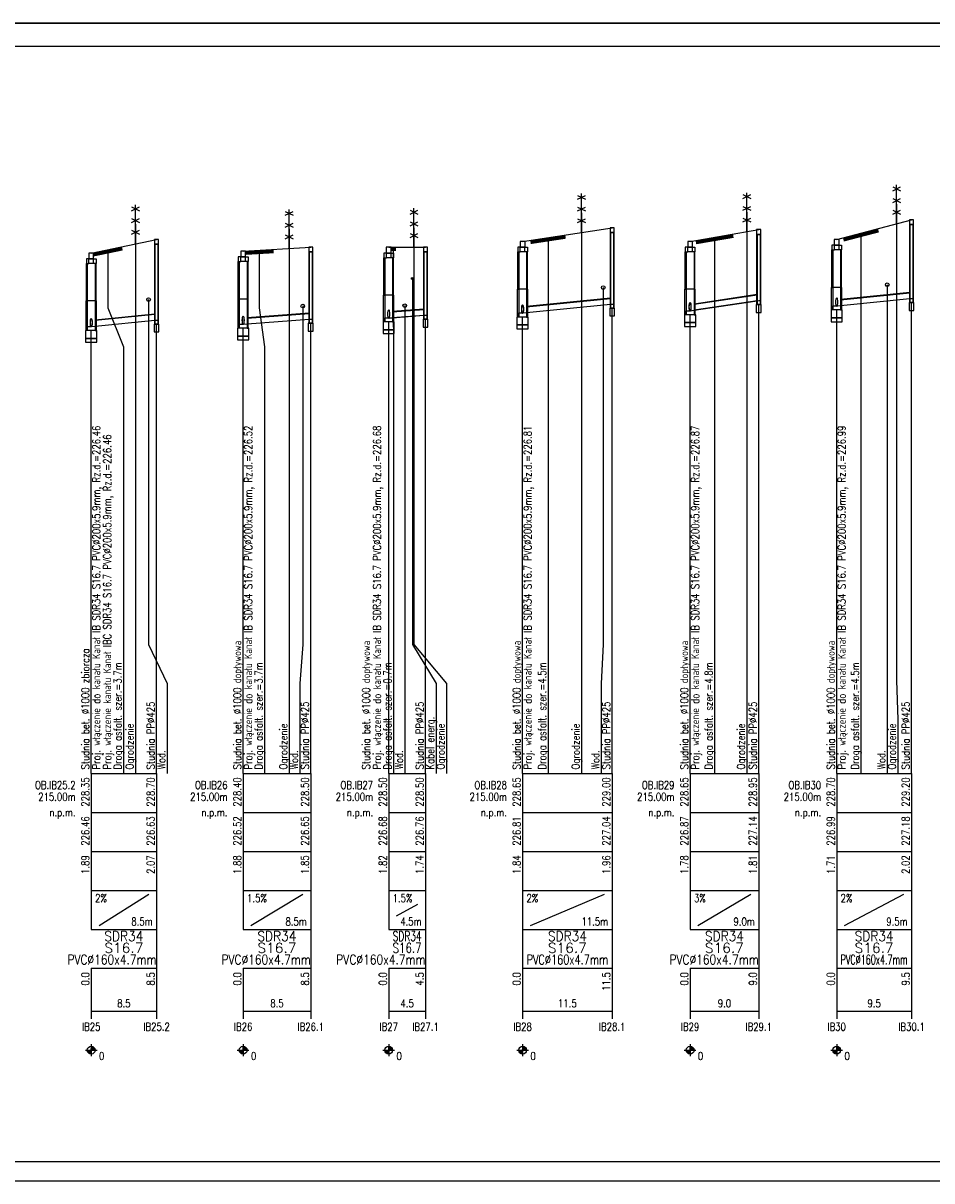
# Model space of a CAD drawing. Header units: metres. Extents: x -25 to 2175, y -3394 to -342.
# Tile 11 of 52: x 599 to 832, y -2877 to -2580. Entities that reach past the tile are written whole.
import ezdxf
from ezdxf.enums import TextEntityAlignment as Align

# ---------------------------------------------------------------- set-up
doc = ezdxf.new("R2010")
doc.units = ezdxf.units.M
doc.header["$LTSCALE"] = 0.2
doc.layers.get('0').update_dxf_attribs({"color": 8, "linetype": 'CONTINUOUS'})
for name, color, linetype in [('Linie_tabeli', 7, 'CONTINUOUS'), ('Pompownia_P8_Liczby', 7, 'CONTINUOUS'), ('Pompownia_P8_Linie_opisowe', 7, 'CONTINUOUS'), ('Pompownia_P8_Linie_tabeli', 7, 'CONTINUOUS'), ('Pompownia_P8_Odcinki', 7, 'CONTINUOUS'), ('Pompownia_P8_Opis_PZ', 7, 'CONTINUOUS'), ('Pompownia_P8_Opis_uzbr_n', 7, 'CONTINUOUS'), ('Pompownia_P8_Opis_wl', 7, 'CONTINUOUS'), ('Pompownia_P8_Teren_istn', 3, 'CONTINUOUS'), ('Pompownia_P8_Uzbr_nadz', 7, 'CONTINUOUS'), ('Pompownia_P8_Uzbr_podz', 7, 'CONTINUOUS'), ('Pompownia_P8_Wezly', 7, 'CONTINUOUS'), ('warstwa_nr_0', 8, 'CONTINUOUS')]:
    doc.layers.add(name, color=color, linetype=linetype)
doc.styles.get("Standard").update_dxf_attribs({"font": 'simplex.shx'})

msp = doc.modelspace()

# ---------------------------------------------------------------- linework, layer by layer
msp.add_line((-24.71, -2579.92), (1275.29, -2579.92))
at = {"layer": 'Linie_tabeli'}
msp.add_lwpolyline([(0.29, -2871.92), (1269.29, -2871.92), (1269.29, -2585.92), (0.29, -2585.92)], close=True, dxfattribs=at)
at = {"layer": 'Pompownia_P8_Liczby'}
for p, q in [((616.57, -2841.9), (616.57, -2844.9)), ((655.54, -2841.9), (655.54, -2844.9)), ((692.88, -2841.9), (692.88, -2844.9)), ((727.22, -2841.9), (727.22, -2844.9)), ((770.19, -2841.9), (770.19, -2844.9)), ((807.79, -2841.9), (807.79, -2844.9)), ((615.07, -2843.4), (618.07, -2843.4)), ((615.57, -2843.47), (617.57, -2843.33)), ((615.58, -2843.54), (617.56, -2843.27)), ((615.59, -2843.61), (617.55, -2843.2)), ((615.61, -2843.68), (617.53, -2843.13)), ((615.63, -2843.75), (617.51, -2843.06)), ((615.66, -2843.81), (617.48, -2843)), ((615.69, -2843.87), (617.45, -2842.94)), ((615.72, -2843.93), (617.42, -2842.87)), ((615.76, -2843.99), (617.38, -2842.82)), ((615.8, -2844.05), (617.34, -2842.76)), ((615.85, -2844.1), (617.29, -2842.71)), ((615.9, -2844.15), (617.24, -2842.66)), ((615.96, -2844.19), (617.19, -2842.62)), ((616.01, -2844.23), (617.13, -2842.58)), ((616.07, -2844.27), (617.07, -2842.54)), ((616.13, -2844.3), (617.01, -2842.51)), ((616.2, -2844.33), (616.95, -2842.48)), ((616.26, -2844.36), (616.88, -2842.45)), ((616.33, -2844.37), (616.81, -2842.43)), ((616.4, -2844.39), (616.74, -2842.42)), ((616.47, -2844.4), (616.68, -2842.41)), ((616.54, -2844.4), (616.61, -2842.41)), ((654.04, -2843.4), (657.04, -2843.4)), ((654.54, -2843.47), (656.54, -2843.33)), ((654.55, -2843.54), (656.53, -2843.27)), ((654.56, -2843.61), (656.52, -2843.2)), ((654.58, -2843.68), (656.5, -2843.13)), ((654.6, -2843.75), (656.48, -2843.06)), ((654.62, -2843.81), (656.45, -2843)), ((654.66, -2843.87), (656.42, -2842.94)), ((654.69, -2843.93), (656.39, -2842.87)), ((654.73, -2843.99), (656.35, -2842.82)), ((654.77, -2844.05), (656.3, -2842.76)), ((654.82, -2844.1), (656.26, -2842.71)), ((654.87, -2844.15), (656.21, -2842.66)), ((654.92, -2844.19), (656.15, -2842.62)), ((654.98, -2844.23), (656.1, -2842.58)), ((655.04, -2844.27), (656.04, -2842.54)), ((655.1, -2844.3), (655.98, -2842.51)), ((655.16, -2844.33), (655.91, -2842.48)), ((655.23, -2844.36), (655.85, -2842.45)), ((655.3, -2844.37), (655.78, -2842.43)), ((655.36, -2844.39), (655.71, -2842.42)), ((655.43, -2844.4), (655.64, -2842.41)), ((655.5, -2844.4), (655.57, -2842.41)), ((691.38, -2843.4), (694.38, -2843.4)), ((691.88, -2843.47), (693.87, -2843.33)), ((691.89, -2843.54), (693.87, -2843.27)), ((691.9, -2843.61), (693.85, -2843.2)), ((691.92, -2843.68), (693.84, -2843.13)), ((691.94, -2843.75), (693.82, -2843.06)), ((691.96, -2843.81), (693.79, -2843)), ((691.99, -2843.87), (693.76, -2842.94)), ((692.03, -2843.93), (693.72, -2842.87)), ((692.07, -2843.99), (693.69, -2842.82)), ((692.11, -2844.05), (693.64, -2842.76)), ((692.16, -2844.1), (693.6, -2842.71)), ((692.21, -2844.15), (693.55, -2842.66)), ((692.26, -2844.19), (693.49, -2842.62)), ((692.32, -2844.23), (693.44, -2842.58)), ((692.38, -2844.27), (693.38, -2842.54)), ((692.44, -2844.3), (693.32, -2842.51)), ((692.5, -2844.33), (693.25, -2842.48)), ((692.57, -2844.36), (693.19, -2842.45)), ((692.63, -2844.37), (693.12, -2842.43)), ((692.7, -2844.39), (693.05, -2842.42)), ((692.77, -2844.4), (692.98, -2842.41)), ((692.84, -2844.4), (692.91, -2842.41)), ((725.72, -2843.4), (728.72, -2843.4)), ((726.23, -2843.54), (728.21, -2843.27)), ((726.23, -2843.47), (728.22, -2843.33)), ((726.25, -2843.61), (728.2, -2843.2)), ((726.26, -2843.68), (728.19, -2843.13)), ((726.28, -2843.75), (728.16, -2843.06)), ((726.31, -2843.81), (728.14, -2843)), ((726.34, -2843.87), (728.11, -2842.94)), ((726.38, -2843.93), (728.07, -2842.87)), ((726.41, -2843.99), (728.03, -2842.82)), ((726.46, -2844.05), (727.99, -2842.76)), ((726.5, -2844.1), (727.94, -2842.71)), ((726.55, -2844.15), (727.89, -2842.66)), ((726.61, -2844.19), (727.84, -2842.62)), ((726.66, -2844.23), (727.78, -2842.58)), ((726.72, -2844.27), (727.72, -2842.54)), ((726.79, -2844.3), (727.66, -2842.51)), ((726.85, -2844.33), (727.6, -2842.48)), ((726.91, -2844.36), (727.53, -2842.45)), ((726.98, -2844.37), (727.47, -2842.43)), ((727.05, -2844.39), (727.4, -2842.42)), ((727.12, -2844.4), (727.33, -2842.41)), ((727.19, -2844.4), (727.26, -2842.41)), ((768.69, -2843.4), (771.69, -2843.4)), ((769.2, -2843.54), (771.19, -2843.27)), ((769.2, -2843.47), (771.19, -2843.33)), ((769.22, -2843.61), (771.17, -2843.2)), ((769.23, -2843.68), (771.16, -2843.13)), ((769.26, -2843.75), (771.13, -2843.06)), ((769.28, -2843.81), (771.11, -2843)), ((769.31, -2843.87), (771.08, -2842.94)), ((769.35, -2843.93), (771.04, -2842.87)), ((769.39, -2843.99), (771, -2842.82)), ((769.43, -2844.05), (770.96, -2842.76)), ((769.48, -2844.1), (770.91, -2842.71)), ((769.53, -2844.15), (770.86, -2842.66)), ((769.58, -2844.19), (770.81, -2842.62)), ((769.64, -2844.23), (770.75, -2842.58)), ((769.69, -2844.27), (770.69, -2842.54)), ((769.76, -2844.3), (770.63, -2842.51)), ((769.82, -2844.33), (770.57, -2842.48)), ((769.89, -2844.36), (770.5, -2842.45)), ((769.95, -2844.37), (770.44, -2842.43)), ((770.02, -2844.39), (770.37, -2842.42)), ((770.09, -2844.4), (770.3, -2842.41)), ((770.16, -2844.4), (770.23, -2842.41)), ((806.29, -2843.4), (809.29, -2843.4)), ((806.79, -2843.54), (808.78, -2843.27)), ((806.79, -2843.47), (808.78, -2843.33)), ((806.81, -2843.61), (808.76, -2843.2)), ((806.82, -2843.68), (808.75, -2843.13)), ((806.85, -2843.75), (808.72, -2843.06)), ((806.87, -2843.81), (808.7, -2843)), ((806.9, -2843.87), (808.67, -2842.94)), ((806.94, -2843.93), (808.63, -2842.87)), ((806.98, -2843.99), (808.59, -2842.82)), ((807.02, -2844.05), (808.55, -2842.76)), ((807.07, -2844.1), (808.5, -2842.71)), ((807.12, -2844.15), (808.45, -2842.66)), ((807.17, -2844.19), (808.4, -2842.62)), ((807.23, -2844.23), (808.34, -2842.58)), ((807.29, -2844.27), (808.29, -2842.54)), ((807.35, -2844.3), (808.22, -2842.51)), ((807.41, -2844.33), (808.16, -2842.48)), ((807.48, -2844.36), (808.09, -2842.45)), ((807.54, -2844.37), (808.03, -2842.43)), ((807.61, -2844.39), (807.96, -2842.42)), ((807.68, -2844.4), (807.89, -2842.41)), ((807.75, -2844.4), (807.82, -2842.41))]:
    msp.add_line(p, q, dxfattribs=at)
for centre in [(616.57, -2843.4), (655.54, -2843.4), (692.88, -2843.4), (727.22, -2843.4), (770.19, -2843.4), (807.79, -2843.4)]:
    msp.add_circle(centre, 1, dxfattribs=at)
at = {"layer": 'Pompownia_P8_Linie_opisowe'}
for p, q in [((784.73, -2628.42), (784.73, -2772.4)), ((742.34, -2628.6), (742.34, -2772.4)), ((627.93, -2631.53), (627.93, -2772.4)), ((667.36, -2632.72), (667.36, -2772.4)), ((814.01, -2633.78), (814.01, -2772.4)), ((733.74, -2634.91), (733.74, -2772.4)), ((776.47, -2634.83), (776.47, -2772.4)), ((820.75, -2647.03), (820.75, -2772.4)), ((697, -2652.4), (697, -2772.4))]:
    msp.add_line(p, q, dxfattribs=at)
for points in [[(823.17, -2626.4), (823.17, -2748.6), (823.45, -2758.6), (823.45, -2772.4)], [(699.34, -2632.4), (699.34, -2739.36), (707.72, -2749.36), (707.72, -2772.4)], [(620.85, -2638.01), (620.85, -2652.96), (624.87, -2662.96), (624.87, -2772.4)], [(659.66, -2638.17), (659.66, -2652.96), (661.04, -2662.96), (661.04, -2772.4)], [(694.02, -2637.4), (694.02, -2652.96), (694.08, -2662.96), (694.08, -2772.4)], [(698.94, -2645.4), (698.94, -2739.36), (705.02, -2749.36), (705.02, -2772.4)], [(747.9, -2647.75), (747.9, -2739.36), (747.39, -2749.36), (747.39, -2772.4)], [(631.29, -2650.83), (631.29, -2739.36), (636.04, -2749.36), (636.04, -2772.4)], [(670.82, -2652.52), (670.82, -2739.36), (670.08, -2749.36), (670.08, -2772.4)]]:
    msp.add_lwpolyline(points, dxfattribs=at)
at = {"layer": 'Pompownia_P8_Linie_tabeli'}
for p, q in [((616.57, -2772.4), (633.34, -2772.4)), ((616.57, -2772.4), (616.57, -2802.4)), ((616.57, -2772.4), (616.57, -2812.4)), ((633.34, -2772.4), (633.34, -2802.4)), ((633.34, -2772.4), (633.34, -2833.4)), ((655.54, -2772.4), (672.88, -2772.4)), ((655.54, -2772.4), (655.54, -2802.4)), ((655.54, -2772.4), (655.54, -2812.4)), ((672.88, -2772.4), (672.88, -2802.4)), ((672.88, -2772.4), (672.88, -2833.4)), ((692.88, -2772.4), (702.32, -2772.4)), ((692.88, -2772.4), (692.88, -2802.4)), ((692.88, -2772.4), (692.88, -2812.4)), ((702.32, -2772.4), (702.32, -2802.4)), ((702.32, -2772.4), (702.32, -2833.4)), ((727.22, -2772.4), (750.19, -2772.4)), ((727.22, -2772.4), (727.22, -2802.4)), ((727.22, -2772.4), (727.22, -2833.4)), ((750.19, -2772.4), (750.19, -2802.4)), ((750.19, -2772.4), (750.19, -2833.4)), ((770.19, -2772.4), (787.79, -2772.4)), ((770.19, -2772.4), (770.19, -2802.4)), ((770.19, -2772.4), (770.19, -2812.4)), ((787.79, -2772.4), (787.79, -2802.4)), ((787.79, -2772.4), (787.79, -2833.4)), ((807.79, -2772.4), (826.99, -2772.4)), ((807.79, -2772.4), (807.79, -2802.4)), ((807.79, -2772.4), (807.79, -2833.4)), ((826.99, -2772.4), (826.99, -2802.4)), ((826.99, -2772.4), (826.99, -2833.4)), ((616.57, -2782.4), (633.34, -2782.4)), ((655.54, -2782.4), (672.88, -2782.4)), ((692.88, -2782.4), (702.32, -2782.4)), ((727.22, -2782.4), (750.19, -2782.4)), ((770.19, -2782.4), (787.79, -2782.4)), ((807.79, -2782.4), (826.99, -2782.4)), ((616.57, -2792.4), (633.34, -2792.4)), ((655.54, -2792.4), (672.88, -2792.4)), ((692.88, -2792.4), (702.32, -2792.4)), ((727.22, -2792.4), (750.19, -2792.4)), ((770.19, -2792.4), (787.79, -2792.4)), ((807.79, -2792.4), (826.99, -2792.4)), ((616.57, -2802.4), (633.34, -2802.4)), ((616.57, -2802.4), (616.57, -2812.4)), ((618.57, -2811.4), (631.34, -2803.4)), ((633.34, -2802.4), (633.34, -2812.4)), ((655.54, -2802.4), (672.88, -2802.4)), ((655.54, -2802.4), (655.54, -2812.4)), ((657.54, -2811.4), (670.88, -2803.4)), ((672.88, -2802.4), (672.88, -2812.4)), ((692.88, -2802.4), (702.32, -2802.4)), ((692.88, -2802.4), (692.88, -2812.4)), ((702.32, -2802.4), (702.32, -2812.4)), ((727.22, -2802.4), (750.19, -2802.4)), ((727.22, -2802.4), (727.22, -2812.4)), ((729.22, -2811.4), (748.19, -2803.4)), ((750.19, -2802.4), (750.19, -2812.4)), ((770.19, -2802.4), (787.79, -2802.4)), ((770.19, -2802.4), (770.19, -2812.4)), ((772.19, -2811.4), (785.79, -2803.4)), ((787.79, -2802.4), (787.79, -2812.4)), ((807.79, -2802.4), (826.99, -2802.4)), ((807.79, -2802.4), (807.79, -2812.4)), ((809.79, -2811.4), (824.99, -2803.4)), ((826.99, -2802.4), (826.99, -2812.4)), ((694.88, -2808.9), (700.32, -2805.9)), ((616.57, -2812.4), (633.34, -2812.4)), ((633.34, -2812.4), (633.34, -2822.4)), ((655.54, -2812.4), (672.88, -2812.4)), ((672.88, -2812.4), (672.88, -2822.4)), ((692.88, -2812.4), (702.32, -2812.4)), ((702.32, -2812.4), (702.32, -2822.4)), ((727.22, -2812.4), (750.19, -2812.4)), ((750.19, -2812.4), (750.19, -2822.4)), ((770.19, -2812.4), (787.79, -2812.4)), ((787.79, -2812.4), (787.79, -2822.4)), ((807.79, -2812.4), (826.99, -2812.4)), ((826.99, -2812.4), (826.99, -2822.4)), ((616.57, -2822.4), (633.34, -2822.4)), ((616.57, -2822.4), (616.57, -2835.4)), ((616.57, -2822.4), (616.57, -2833.4)), ((633.34, -2822.4), (633.34, -2835.4)), ((655.54, -2822.4), (672.88, -2822.4)), ((655.54, -2822.4), (655.54, -2835.4)), ((655.54, -2822.4), (655.54, -2833.4)), ((672.88, -2822.4), (672.88, -2835.4)), ((692.88, -2822.4), (702.32, -2822.4)), ((692.88, -2822.4), (692.88, -2835.4)), ((692.88, -2822.4), (692.88, -2833.4)), ((702.32, -2822.4), (702.32, -2835.4)), ((727.22, -2822.4), (750.19, -2822.4)), ((727.22, -2822.4), (727.22, -2835.4)), ((750.19, -2822.4), (750.19, -2835.4)), ((770.19, -2822.4), (787.79, -2822.4)), ((770.19, -2822.4), (770.19, -2835.4)), ((770.19, -2822.4), (770.19, -2833.4)), ((787.79, -2822.4), (787.79, -2835.4)), ((807.79, -2822.4), (826.99, -2822.4)), ((807.79, -2822.4), (807.79, -2835.4)), ((826.99, -2822.4), (826.99, -2835.4)), ((616.57, -2833.4), (633.34, -2833.4)), ((655.54, -2833.4), (672.88, -2833.4)), ((692.88, -2833.4), (702.32, -2833.4)), ((727.22, -2833.4), (750.19, -2833.4)), ((770.19, -2833.4), (787.79, -2833.4)), ((807.79, -2833.4), (826.99, -2833.4))]:
    msp.add_line(p, q, dxfattribs=at)
for points in [[(787.79, -2772.4), (787.79, -2652.12)], [(826.99, -2772.4), (826.99, -2651.6)], [(750.19, -2772.4), (750.19, -2653.03)], [(770.19, -2772.4), (770.19, -2654.72)], [(807.79, -2772.4), (807.79, -2653.51)], [(633.34, -2772.4), (633.34, -2657.13)], [(672.88, -2772.4), (672.88, -2656.9)], [(692.88, -2772.4), (692.88, -2656.58)], [(702.32, -2772.4), (702.32, -2655.88)], [(727.22, -2772.4), (727.22, -2655.31)], [(616.57, -2772.4), (616.57, -2658.79)], [(655.54, -2772.4), (655.54, -2658.19)]]:
    msp.add_lwpolyline(points, dxfattribs=at)
at = {"layer": 'Pompownia_P8_Odcinki'}
for points in [[(808.79, -2650.88), (826.56, -2649.1), (826.56, -2649.05), (808.79, -2650.83)], [(728.22, -2652.67), (749.77, -2650.52), (749.77, -2650.47), (728.22, -2652.63)], [(728.22, -2654.18), (749.77, -2652.03), (749.77, -2652.07), (728.22, -2654.23)], [(771.19, -2652.04), (787.36, -2649.61), (787.36, -2649.56), (771.19, -2651.99)], [(771.19, -2653.54), (787.36, -2651.12), (787.36, -2651.16), (771.19, -2653.59)], [(808.79, -2652.38), (826.56, -2650.6), (826.56, -2650.65), (808.79, -2652.43)], [(617.57, -2656.16), (632.91, -2654.62), (632.91, -2654.57), (617.57, -2656.11)], [(656.54, -2655.58), (672.45, -2654.39), (672.45, -2654.34), (656.54, -2655.54)], [(693.88, -2653.98), (701.9, -2653.38), (701.9, -2653.33), (693.88, -2653.93)], [(693.88, -2655.48), (701.9, -2654.88), (701.9, -2654.93), (693.88, -2655.53)], [(617.57, -2657.66), (632.91, -2656.13), (632.91, -2656.17), (617.57, -2657.71)], [(656.54, -2657.09), (672.45, -2655.9), (672.45, -2655.94), (656.54, -2657.14)]]:
    msp.add_lwpolyline(points, close=True, dxfattribs=at)
at = {"layer": 'Pompownia_P8_Opis_wl'}
for centre, major_axis in [((727.22, -2653.28), (0, -1.1)), ((770.19, -2652.69), (0, -1.1)), ((770.19, -2652.69), (0, -1)), ((807.79, -2651.48), (0, -1.1)), ((807.79, -2651.48), (0, -1)), ((655.54, -2656.16), (0, -1.1)), ((655.54, -2656.16), (0, -1)), ((692.88, -2654.56), (0, -1.1)), ((692.88, -2654.56), (0, -1)), ((727.22, -2653.28), (0, -1)), ((616.57, -2656.76), (0, -1.1)), ((616.57, -2656.76), (0, -1.1)), ((616.57, -2656.76), (0, -1)), ((616.57, -2656.76), (0, -1))]:
    msp.add_ellipse(centre, major_axis=major_axis, ratio=0.2, dxfattribs=at)
at = {"layer": 'Pompownia_P8_Teren_istn'}
for points in [[(807.79, -2635.4), (826.99, -2630.4)], [(727.22, -2635.9), (750.19, -2632.4)], [(770.19, -2635.9), (787.79, -2632.9)], [(616.57, -2638.9), (633.34, -2635.4)], [(655.54, -2638.4), (672.88, -2637.4)], [(692.88, -2637.4), (702.32, -2637.4)]]:
    msp.add_lwpolyline(points, dxfattribs=at)
at = {"layer": 'Pompownia_P8_Uzbr_nadz'}
for p, q in [((822.17, -2622.9), (824.17, -2621.9)), ((822.17, -2621.9), (824.17, -2622.9)), ((823.17, -2631.4), (823.17, -2621.4)), ((741.34, -2625.1), (743.34, -2624.1)), ((741.34, -2624.1), (743.34, -2625.1)), ((742.34, -2633.6), (742.34, -2623.6)), ((783.73, -2624.92), (785.73, -2623.92)), ((783.73, -2623.92), (785.73, -2624.92)), ((784.73, -2633.42), (784.73, -2623.42)), ((822.17, -2625.9), (824.17, -2624.9)), ((822.17, -2624.9), (824.17, -2625.9)), ((626.93, -2628.03), (628.93, -2627.03)), ((626.93, -2627.03), (628.93, -2628.03)), ((627.93, -2636.53), (627.93, -2626.53)), ((666.36, -2629.22), (668.36, -2628.22)), ((666.36, -2628.22), (668.36, -2629.22)), ((667.36, -2637.72), (667.36, -2627.72)), ((698.34, -2628.9), (700.34, -2627.9)), ((698.34, -2627.9), (700.34, -2628.9)), ((699.34, -2637.4), (699.34, -2627.4)), ((741.34, -2628.1), (743.34, -2627.1)), ((741.34, -2627.1), (743.34, -2628.1)), ((783.73, -2627.92), (785.73, -2626.92)), ((783.73, -2626.92), (785.73, -2627.92)), ((822.17, -2628.9), (824.17, -2627.9)), ((822.17, -2627.9), (824.17, -2628.9)), ((626.93, -2631.03), (628.93, -2630.03)), ((626.93, -2630.03), (628.93, -2631.03)), ((666.36, -2632.22), (668.36, -2631.22)), ((666.36, -2631.22), (668.36, -2632.22)), ((698.34, -2631.9), (700.34, -2630.9)), ((698.34, -2630.9), (700.34, -2631.9)), ((741.34, -2631.1), (743.34, -2630.1)), ((741.34, -2630.1), (743.34, -2631.1)), ((783.73, -2630.92), (785.73, -2629.92)), ((783.73, -2629.92), (785.73, -2630.92)), ((626.93, -2634.03), (628.93, -2633.03)), ((626.93, -2633.03), (628.93, -2634.03)), ((666.36, -2635.22), (668.36, -2634.22)), ((666.36, -2634.22), (668.36, -2635.22)), ((698.34, -2634.9), (700.34, -2633.9)), ((698.34, -2633.9), (700.34, -2634.9))]:
    msp.add_line(p, q, dxfattribs=at)
for points in [[(729.24, -2636.1, 1, 1, 0), (738.24, -2634.73, 1, 1, 0)], [(771.67, -2636.15, 1, 1, 0), (781.27, -2634.51, 1, 1, 0)], [(809.51, -2635.46, 1, 1, 0), (818.51, -2633.11, 1, 1, 0)], [(617.15, -2639.28, 1, 1, 0), (624.55, -2637.74, 1, 1, 0)], [(655.96, -2638.88, 1, 1, 0), (663.36, -2638.45, 1, 1, 0)], [(693.32, -2637.9, 1, 1, 0), (694.72, -2637.9, 1, 1, 0)]]:
    msp.add_lwpolyline(points, format="xyseb", dxfattribs=at)
at = {"layer": 'Pompownia_P8_Uzbr_podz'}
for centre, radius in [((698.94, -2645.4), 0.25), ((747.9, -2647.75), 0.472), ((747.9, -2647.75), 0.45), ((820.75, -2647.03), 0.472), ((820.75, -2647.03), 0.45), ((631.29, -2650.83), 0.472), ((631.29, -2650.83), 0.45), ((670.82, -2652.52), 0.472), ((670.82, -2652.52), 0.45), ((697, -2652.4), 0.472), ((697, -2652.4), 0.45)]:
    msp.add_circle(centre, radius, dxfattribs=at)
at = {"layer": 'Pompownia_P8_Wezly'}
for p, q in [((808.39, -2636.9), (807.19, -2636.9)), ((656.14, -2639.9), (654.94, -2639.9)), ((693.48, -2638.9), (692.28, -2638.9)), ((693.48, -2640.1), (692.28, -2640.1)), ((727.82, -2637.4), (726.62, -2637.4)), ((727.82, -2638.6), (726.62, -2638.6)), ((770.79, -2637.4), (769.59, -2637.4)), ((770.79, -2638.6), (769.59, -2638.6)), ((808.39, -2638.1), (807.19, -2638.1)), ((617.17, -2640.4), (615.97, -2640.4)), ((617.17, -2641.6), (615.97, -2641.6)), ((656.14, -2641.1), (654.94, -2641.1)), ((728.34, -2648.2), (726.1, -2648.2)), ((771.31, -2648.2), (769.07, -2648.2)), ((808.91, -2647.7), (806.67, -2647.7)), ((617.69, -2651.2), (615.45, -2651.2)), ((656.66, -2650.7), (654.42, -2650.7)), ((694, -2649.7), (691.76, -2649.7))]:
    msp.add_line(p, q, dxfattribs=at)
for points in [[(826.46, -2631.6), (827.52, -2631.6), (827.52, -2630.4), (826.46, -2630.4)], [(749.66, -2633.6), (750.73, -2633.6), (750.73, -2632.4), (749.66, -2632.4)], [(749.66, -2653.03), (750.73, -2653.03), (750.73, -2633.6), (749.66, -2633.6)], [(749.77, -2653.03), (750.62, -2653.03), (750.62, -2633.6), (749.77, -2633.6)], [(787.25, -2634.1), (788.32, -2634.1), (788.32, -2632.9), (787.25, -2632.9)], [(787.25, -2652.12), (788.32, -2652.12), (788.32, -2634.1), (787.25, -2634.1)], [(787.36, -2652.12), (788.21, -2652.12), (788.21, -2634.1), (787.36, -2634.1)], [(826.46, -2651.6), (827.52, -2651.6), (827.52, -2631.6), (826.46, -2631.6)], [(826.56, -2651.6), (827.41, -2651.6), (827.41, -2631.6), (826.56, -2631.6)], [(632.81, -2636.6), (633.87, -2636.6), (633.87, -2635.4), (632.81, -2635.4)], [(632.81, -2657.13), (633.87, -2657.13), (633.87, -2636.6), (632.81, -2636.6)], [(632.91, -2657.13), (633.76, -2657.13), (633.76, -2636.6), (632.91, -2636.6)], [(726.6, -2637.4), (727.85, -2637.4), (727.85, -2635.9), (726.6, -2635.9)], [(769.57, -2637.4), (770.82, -2637.4), (770.82, -2635.9), (769.57, -2635.9)], [(807.19, -2636.9), (806.54, -2636.9), (806.54, -2638.1), (807.19, -2638.1)], [(807.16, -2636.9), (808.41, -2636.9), (808.41, -2635.4), (807.16, -2635.4)], [(808.39, -2636.9), (809.04, -2636.9), (809.04, -2638.1), (808.39, -2638.1)], [(615.95, -2640.4), (617.19, -2640.4), (617.19, -2638.9), (615.95, -2638.9)], [(654.94, -2639.9), (654.29, -2639.9), (654.29, -2641.1), (654.94, -2641.1)], [(654.91, -2639.9), (656.16, -2639.9), (656.16, -2638.4), (654.91, -2638.4)], [(656.14, -2639.9), (656.79, -2639.9), (656.79, -2641.1), (656.14, -2641.1)], [(672.35, -2638.6), (673.41, -2638.6), (673.41, -2637.4), (672.35, -2637.4)], [(672.35, -2656.9), (673.41, -2656.9), (673.41, -2638.6), (672.35, -2638.6)], [(672.45, -2656.9), (673.3, -2656.9), (673.3, -2638.6), (672.45, -2638.6)], [(692.28, -2638.9), (691.63, -2638.9), (691.63, -2640.1), (692.28, -2640.1)], [(691.88, -2649.7), (691.63, -2649.7), (691.63, -2640.1), (691.88, -2640.1)], [(692.25, -2638.9), (693.5, -2638.9), (693.5, -2637.4), (692.25, -2637.4)], [(693.48, -2638.9), (694.13, -2638.9), (694.13, -2640.1), (693.48, -2640.1)], [(693.88, -2649.7), (694.13, -2649.7), (694.13, -2640.1), (693.88, -2640.1)], [(701.79, -2638.6), (702.86, -2638.6), (702.86, -2637.4), (701.79, -2637.4)], [(701.79, -2655.88), (702.86, -2655.88), (702.86, -2638.6), (701.79, -2638.6)], [(701.9, -2655.88), (702.75, -2655.88), (702.75, -2638.6), (701.9, -2638.6)], [(726.62, -2637.4), (725.97, -2637.4), (725.97, -2638.6), (726.62, -2638.6)], [(726.22, -2648.2), (725.97, -2648.2), (725.97, -2638.6), (726.22, -2638.6)], [(727.82, -2637.4), (728.47, -2637.4), (728.47, -2638.6), (727.82, -2638.6)], [(728.22, -2648.2), (728.47, -2648.2), (728.47, -2638.6), (728.22, -2638.6)], [(769.59, -2637.4), (768.94, -2637.4), (768.94, -2638.6), (769.59, -2638.6)], [(769.19, -2648.2), (768.94, -2648.2), (768.94, -2638.6), (769.19, -2638.6)], [(770.79, -2637.4), (771.44, -2637.4), (771.44, -2638.6), (770.79, -2638.6)], [(771.19, -2648.2), (771.44, -2648.2), (771.44, -2638.6), (771.19, -2638.6)], [(806.79, -2647.7), (806.54, -2647.7), (806.54, -2638.1), (806.79, -2638.1)], [(808.79, -2647.7), (809.04, -2647.7), (809.04, -2638.1), (808.79, -2638.1)], [(615.97, -2640.4), (615.32, -2640.4), (615.32, -2641.6), (615.97, -2641.6)], [(615.57, -2651.2), (615.32, -2651.2), (615.32, -2641.6), (615.57, -2641.6)], [(617.17, -2640.4), (617.82, -2640.4), (617.82, -2641.6), (617.17, -2641.6)], [(617.57, -2651.2), (617.82, -2651.2), (617.82, -2641.6), (617.57, -2641.6)], [(654.54, -2650.7), (654.29, -2650.7), (654.29, -2641.1), (654.54, -2641.1)], [(656.54, -2650.7), (656.79, -2650.7), (656.79, -2641.1), (656.54, -2641.1)], [(726.22, -2655.31), (725.9, -2655.31), (725.9, -2648.2), (726.22, -2648.2)], [(728.22, -2655.31), (728.54, -2655.31), (728.54, -2648.2), (728.22, -2648.2)], [(769.19, -2654.72), (768.87, -2654.72), (768.87, -2648.2), (769.19, -2648.2)], [(771.19, -2654.72), (771.51, -2654.72), (771.51, -2648.2), (771.19, -2648.2)], [(806.79, -2653.51), (806.47, -2653.51), (806.47, -2647.7), (806.79, -2647.7)], [(808.79, -2653.51), (809.11, -2653.51), (809.11, -2647.7), (808.79, -2647.7)], [(615.57, -2658.79), (615.25, -2658.79), (615.25, -2651.2), (615.57, -2651.2)], [(617.57, -2658.79), (617.89, -2658.79), (617.89, -2651.2), (617.57, -2651.2)], [(654.54, -2658.19), (654.22, -2658.19), (654.22, -2650.7), (654.54, -2650.7)], [(656.54, -2658.19), (656.86, -2658.19), (656.86, -2650.7), (656.54, -2650.7)], [(691.88, -2656.58), (691.56, -2656.58), (691.56, -2649.7), (691.88, -2649.7)], [(693.88, -2656.58), (694.2, -2656.58), (694.2, -2649.7), (693.88, -2649.7)], [(750.19, -2653.03), (749.77, -2653.03), (749.77, -2652.03), (750.19, -2651.98), (750.62, -2651.98), (750.62, -2653.03)], [(787.17, -2654.12), (788.4, -2654.12), (788.4, -2652.12), (787.17, -2652.12)], [(787.79, -2652.12), (787.36, -2652.12), (787.36, -2651.12), (787.79, -2651.05), (788.21, -2651.05), (788.21, -2652.12)], [(826.37, -2653.6), (827.6, -2653.6), (827.6, -2651.6), (826.37, -2651.6)], [(826.99, -2651.6), (826.56, -2651.6), (826.56, -2650.6), (826.99, -2650.56), (827.41, -2650.56), (827.41, -2651.6)], [(702.32, -2655.88), (701.9, -2655.88), (701.9, -2654.88), (702.32, -2654.85), (702.75, -2654.85), (702.75, -2655.88)], [(727.22, -2655.31), (726.22, -2655.31), (726.22, -2654.28), (727.22, -2654.28), (728.22, -2654.18), (728.22, -2655.31)], [(749.58, -2655.03), (750.81, -2655.03), (750.81, -2653.03), (749.58, -2653.03)], [(768.75, -2656.72), (771.63, -2656.72), (771.63, -2654.72), (768.75, -2654.72)], [(770.19, -2654.72), (769.19, -2654.72), (769.19, -2653.69), (770.19, -2653.69), (771.19, -2653.54), (771.19, -2654.72)], [(806.35, -2655.51), (809.23, -2655.51), (809.23, -2653.51), (806.35, -2653.51)], [(807.79, -2653.51), (806.79, -2653.51), (806.79, -2652.48), (807.79, -2652.48), (808.79, -2652.38), (808.79, -2653.51)], [(616.57, -2658.79), (615.57, -2658.79), (615.57, -2657.76), (616.57, -2657.76), (617.57, -2657.66), (617.57, -2658.79)], [(632.73, -2659.13), (633.95, -2659.13), (633.95, -2657.13), (632.73, -2657.13)], [(633.34, -2657.13), (632.91, -2657.13), (632.91, -2656.13), (633.34, -2656.08), (633.76, -2656.08), (633.76, -2657.13)], [(655.54, -2658.19), (654.54, -2658.19), (654.54, -2657.16), (655.54, -2657.16), (656.54, -2657.09), (656.54, -2658.19)], [(672.26, -2658.9), (673.49, -2658.9), (673.49, -2656.9), (672.26, -2656.9)], [(672.88, -2656.9), (672.45, -2656.9), (672.45, -2655.9), (672.88, -2655.86), (673.3, -2655.86), (673.3, -2656.9)], [(691.44, -2658.58), (694.32, -2658.58), (694.32, -2656.58), (691.44, -2656.58)], [(692.88, -2656.58), (691.88, -2656.58), (691.88, -2655.56), (692.88, -2655.56), (693.88, -2655.48), (693.88, -2656.58)], [(701.71, -2657.88), (702.94, -2657.88), (702.94, -2655.88), (701.71, -2655.88)], [(725.78, -2657.31), (728.66, -2657.31), (728.66, -2655.31), (725.78, -2655.31)], [(725.78, -2658.31), (728.66, -2658.31), (728.66, -2657.31), (725.78, -2657.31)], [(768.75, -2657.72), (771.63, -2657.72), (771.63, -2656.72), (768.75, -2656.72)], [(806.35, -2656.51), (809.23, -2656.51), (809.23, -2655.51), (806.35, -2655.51)], [(615.13, -2660.79), (618.01, -2660.79), (618.01, -2658.79), (615.13, -2658.79)], [(615.13, -2661.79), (618.01, -2661.79), (618.01, -2660.79), (615.13, -2660.79)], [(654.1, -2660.19), (656.98, -2660.19), (656.98, -2658.19), (654.1, -2658.19)], [(654.1, -2661.19), (656.98, -2661.19), (656.98, -2660.19), (654.1, -2660.19)], [(691.44, -2659.58), (694.32, -2659.58), (694.32, -2658.58), (691.44, -2658.58)]]:
    msp.add_lwpolyline(points, close=True, dxfattribs=at)
at = {"layer": 'warstwa_nr_0'}
msp.add_lwpolyline([(-24.71, -2876.92), (1275.29, -2876.92), (1275.29, -2579.92), (-24.71, -2579.92)], close=True, dxfattribs=at)

# ---------------------------------------------------------------- texts
at = {"layer": 'Pompownia_P8_Liczby', "width": 0.8}
for s, p in [('228.35', (616.07, -2773.4)), ('228.70', (632.84, -2773.4)), ('228.40', (655.04, -2773.4)), ('228.50', (672.38, -2773.4)), ('228.50', (692.38, -2773.4)), ('228.50', (701.82, -2773.4)), ('228.65', (726.72, -2773.4)), ('229.00', (749.69, -2773.4)), ('228.65', (769.69, -2773.4)), ('228.95', (787.29, -2773.4)), ('228.70', (807.29, -2773.4)), ('229.20', (826.49, -2773.4)), ('226.46', (616.07, -2783.4)), ('226.63', (632.84, -2783.4)), ('226.52', (655.04, -2783.4)), ('226.65', (672.38, -2783.4)), ('226.68', (692.38, -2783.4)), ('226.76', (701.82, -2783.4)), ('226.81', (726.72, -2783.4)), ('227.04', (749.69, -2783.4)), ('226.87', (769.69, -2783.4)), ('227.14', (787.29, -2783.4)), ('226.99', (807.29, -2783.4)), ('227.18', (826.49, -2783.4)), ('1.89', (616.07, -2793.4)), ('2.07', (632.84, -2793.4)), ('1.88', (655.04, -2793.4)), ('1.85', (672.38, -2793.4)), ('1.82', (692.38, -2793.4)), ('1.74', (701.82, -2793.4)), ('1.84', (726.72, -2793.4)), ('1.96', (749.69, -2793.4)), ('1.78', (769.69, -2793.4)), ('1.81', (787.29, -2793.4)), ('1.71', (807.29, -2793.4)), ('2.02', (826.49, -2793.4)), ('0.0', (616.07, -2823.4)), ('8.5', (632.84, -2823.4)), ('0.0', (655.04, -2823.4)), ('8.5', (672.38, -2823.4)), ('0.0', (692.38, -2823.4)), ('4.5', (701.82, -2823.4)), ('0.0', (726.72, -2823.4)), ('11.5', (749.69, -2823.4)), ('0.0', (769.69, -2823.4)), ('9.0', (787.29, -2823.4)), ('0.0', (807.29, -2823.4)), ('9.5', (826.49, -2823.4))]:
    msp.add_text(s, height=2, rotation=90, dxfattribs=at).set_placement(p, align=Align.RIGHT)
for s, p in [('2%', (617.57, -2805.4)), ('1.5%', (656.54, -2805.4)), ('1.5%', (693.88, -2805.4)), ('2%', (728.22, -2805.4)), ('3%', (771.19, -2805.4)), ('2%', (808.79, -2805.4)), ('0', (618.57, -2845.9)), ('0', (657.54, -2845.9)), ('0', (694.88, -2845.9)), ('0', (729.22, -2845.9)), ('0', (772.19, -2845.9)), ('0', (809.79, -2845.9))]:
    msp.add_text(s, height=2, dxfattribs=at).set_placement(p)
for s, height, p in [('8.5m', 2, (632.34, -2811.4)), ('8.5m', 2, (671.88, -2811.4)), ('4.5m', 2, (701.32, -2811.4)), ('11.5m', 2, (749.19, -2811.4)), ('9.0m', 2, (786.79, -2811.4)), ('9.5m', 2, (825.99, -2811.4)), ('PVC%%c160x4.7mm', 2.5, (633.34, -2821.4)), ('PVC%%c160x4.7mm', 2.5, (672.88, -2821.4)), ('PVC%%c160x4.7mm', 2.5, (702.32, -2821.4)), ('PVC%%c160x4.7mm', 2.5, (787.79, -2821.4))]:
    msp.add_text(s, height=height, dxfattribs=at).set_placement(p, align=Align.RIGHT)
at = {"layer": 'Pompownia_P8_Liczby'}
for s, width, p, p2 in [('SDR34', 0.865979, (619.95, -2815.4), (629.95, -2815.4)), ('SDR34', 0.865979, (659.21, -2815.4), (669.21, -2815.4)), ('SDR34', 0.644912, (693.88, -2815.4), (701.32, -2815.4)), ('SDR34', 0.865979, (733.71, -2815.4), (743.71, -2815.4)), ('SDR34', 0.865979, (773.99, -2815.4), (783.99, -2815.4)), ('SDR34', 0.865979, (812.39, -2815.4), (822.39, -2815.4)), ('S16.7', 1.05, (619.95, -2818.4), (629.95, -2818.4)), ('S16.7', 1.05, (659.21, -2818.4), (669.21, -2818.4)), ('S16.7', 0.781956, (693.88, -2818.4), (701.32, -2818.4)), ('S16.7', 1.05, (733.71, -2818.4), (743.71, -2818.4)), ('S16.7', 1.05, (773.99, -2818.4), (783.99, -2818.4)), ('S16.7', 1.05, (812.39, -2818.4), (822.39, -2818.4)), ('PVC%%c160x4.7mm', 0.688108, (728.22, -2821.4), (749.19, -2821.4)), ('PVC%%c160x4.7mm', 0.564424, (808.79, -2821.4), (825.99, -2821.4))]:
    msp.add_text(s, height=2.5, dxfattribs=dict(at, width=width)).set_placement(p, p2, align=Align.FIT)
at = {"layer": 'Pompownia_P8_Liczby', "width": 0.8}
for s, p in [('8.5', (624.95, -2832.4)), ('8.5', (664.21, -2832.4)), ('4.5', (697.6, -2832.4)), ('11.5', (738.71, -2832.4)), ('9.0', (778.99, -2832.4)), ('9.5', (817.39, -2832.4)), ('IB25', (616.57, -2838.4)), ('IB25.2', (633.34, -2838.4)), ('IB26', (655.54, -2838.4)), ('IB26.1', (672.88, -2838.4)), ('IB27', (692.88, -2838.4)), ('IB27.1', (702.32, -2838.4)), ('IB28', (727.22, -2838.4)), ('IB28.1', (750.19, -2838.4)), ('IB29', (770.19, -2838.4)), ('IB29.1', (787.79, -2838.4)), ('IB30', (807.79, -2838.4)), ('IB30.1', (826.99, -2838.4))]:
    msp.add_text(s, height=2, dxfattribs=at).set_placement(p, align=Align.CENTER)
at = {"layer": 'Pompownia_P8_Linie_tabeli', "width": 0.8}
for s, p in [('OB.IB25.2', (612.57, -2776.4)), ('OB.IB26', (651.54, -2776.4)), ('OB.IB27', (688.88, -2776.4)), ('OB.IB28', (723.22, -2776.4)), ('OB.IB29', (766.19, -2776.4)), ('OB.IB30', (803.79, -2776.4)), ('215.00m', (612.57, -2779.4)), ('215.00m', (651.54, -2779.4)), ('215.00m', (688.88, -2779.4)), ('215.00m', (723.22, -2779.4)), ('215.00m', (766.19, -2779.4)), ('215.00m', (803.79, -2779.4)), ('n.p.m.', (612.57, -2783.4)), ('n.p.m.', (651.54, -2783.4)), ('n.p.m.', (688.88, -2783.4)), ('n.p.m.', (723.22, -2783.4)), ('n.p.m.', (766.19, -2783.4)), ('n.p.m.', (803.79, -2783.4))]:
    msp.add_text(s, height=2, dxfattribs=at).set_placement(p, align=Align.RIGHT)
at = {"layer": 'Pompownia_P8_Opis_PZ', "width": 0.8}
for s, p in [('Studnia bet. %%c1000 dopływowa', (655.04, -2771.4)), ('Studnia bet. %%c1000 dopływowa', (688.08, -2771.4)), ('Studnia bet. %%c1000 dopływowa', (726.72, -2771.4)), ('Studnia bet. %%c1000 dopływowa', (769.69, -2771.4)), ('Studnia bet. %%c1000 dopływowa', (807.29, -2771.4)), ('Studnia bet. %%c1000 zbiorcza', (616.07, -2771.4)), ('Studnia PP%%c425', (632.84, -2771.4)), ('Studnia PP%%c425', (672.38, -2771.4)), ('Studnia PP%%c425', (701.82, -2771.4)), ('Studnia PP%%c425', (749.69, -2771.4)), ('Studnia PP%%c425', (787.29, -2771.4)), ('Studnia PP%%c425', (826.49, -2771.4))]:
    msp.add_text(s, height=2, rotation=90, dxfattribs=at).set_placement(p)
at = {"layer": 'Pompownia_P8_Opis_uzbr_n', "width": 0.8}
for s, p in [('Droga asfalt. szer.=3.7m', (624.37, -2771.4)), ('Droga asfalt. szer.=3.7m', (660.54, -2771.4)), ('Droga asfalt. szer.=0.7m', (693.58, -2771.4)), ('Droga asfalt. szer.=4.5m', (733.24, -2771.4)), ('Droga asfalt. szer.=4.8m', (775.97, -2771.4)), ('Droga asfalt. szer.=4.5m', (813.51, -2771.4)), ('Kabel energ.', (704.52, -2771.4)), ('Ogrodzenie', (627.43, -2771.4)), ('Ogrodzenie', (666.86, -2771.4)), ('Ogrodzenie', (707.22, -2771.4)), ('Ogrodzenie', (741.84, -2771.4)), ('Ogrodzenie', (784.23, -2771.4)), ('Ogrodzenie', (822.95, -2771.4)), ('Wod.', (635.54, -2771.4)), ('Wod.', (669.58, -2771.4)), ('Wod.', (696.5, -2771.4)), ('Wod.', (746.89, -2771.4)), ('Wod.', (820.25, -2771.4))]:
    msp.add_text(s, height=2, rotation=90, dxfattribs=at).set_placement(p)
at = {"layer": 'Pompownia_P8_Opis_wl', "width": 0.8}
for s, p in [('Proj. włączenie do kanału Kanał IB SDR34 S16.7 PVC%%c200x5.9mm, Rz.d.=226.46', (618.87, -2771.4)), ('Proj. włączenie kanału Kanał IBC SDR34 S16.7 PVC%%c200x5.9mm, Rz.d.=226.46', (621.67, -2771.4)), ('Proj. włączenie do kanału Kanał IB SDR34 S16.7 PVC%%c200x5.9mm, Rz.d.=226.52', (657.84, -2771.4)), ('Proj. włączenie do kanału Kanał IB SDR34 S16.7 PVC%%c200x5.9mm, Rz.d.=226.68', (690.88, -2771.4)), ('Proj. włączenie do kanału Kanał IB SDR34 S16.7 PVC%%c200x5.9mm, Rz.d.=226.81', (729.52, -2771.4)), ('Proj. włączenie do kanału Kanał IB SDR34 S16.7 PVC%%c200x5.9mm, Rz.d.=226.87', (772.49, -2771.4)), ('Proj. włączenie do kanału Kanał IB SDR34 S16.7 PVC%%c200x5.9mm, Rz.d.=226.99', (810.09, -2771.4))]:
    msp.add_text(s, height=2, rotation=90, dxfattribs=at).set_placement(p)

doc.saveas('drawing.dxf')
